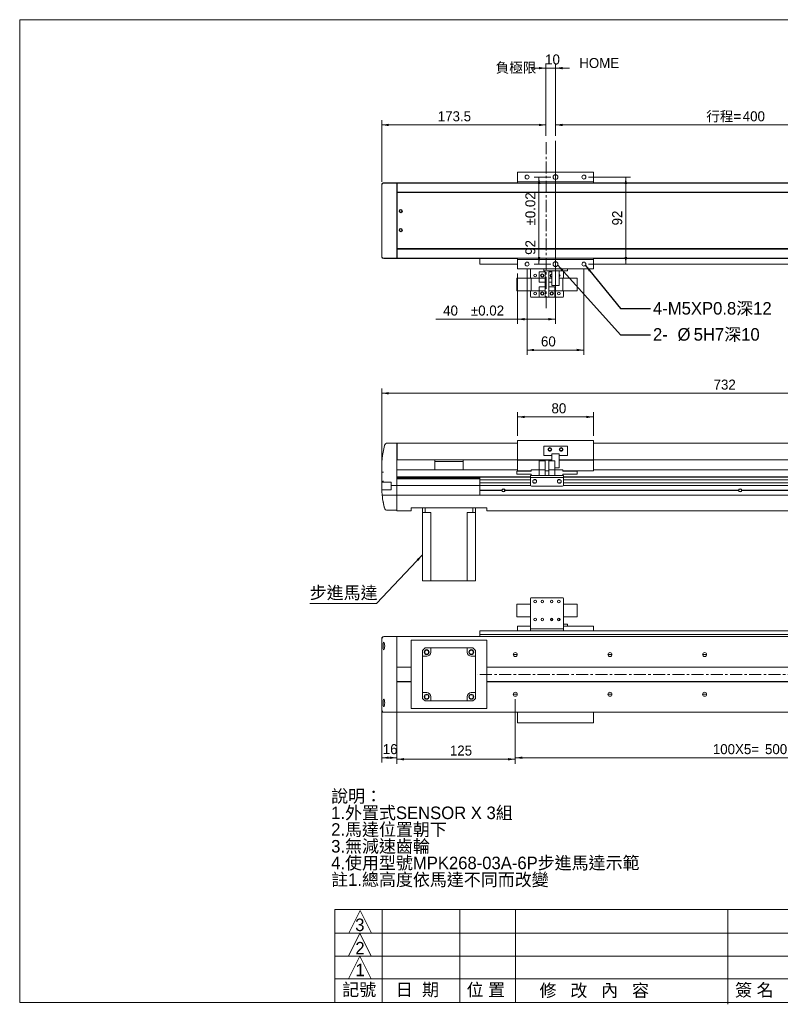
# Model space of a CAD drawing. Header units: millimetres. Extents: x 6 to 1479, y 5 to 1045.
# Tile 1 of 2: x 6 to 809, y 5 to 1045. Entities that reach past the tile are written whole.
import ezdxf

# ---------------------------------------------------------------- set-up
doc = ezdxf.new("R2010")
doc.units = ezdxf.units.MM
doc.linetypes.add('CENTERX2', pattern=[20.32, 12.7, -2.54, 2.54, -2.54])
doc.layers.add('BORDER', color=7, linetype='Continuous', lineweight=0)
doc.styles.add('SLDTEXTSTYLE0', font='swtxt.ttf', dxfattribs={"width": 0.993})
doc.styles.get("Standard").update_dxf_attribs({"font": 'swtxt.ttf'})
doc.dimstyles.new('SLDDIMSTYLE0', dxfattribs={"dimtxt": 10.345171, "dimasz": 7.5, "dimexe": 0, "dimexo": 0.0625, "dimgap": 2.586293, "dimtad": 1, "dimtoh": 1, "dimdec": 3, "dimzin": 12, "dimdsep": 46, "dimtxsty": 'SLDTEXTSTYLE0', "dimsah": 1, "dimcen": 0.09, "dimadec": 0, "dimazin": 0, "dimtfac": 1, "dimtdec": 3, "dimtofl": 0, "dimtmove": 0, "dimatfit": 3, "dimfxl": 0, "dimtolj": 1, "dimtzin": 12, "dimarcsym": 0})
doc.dimstyles.new('SLDDIMSTYLE1', dxfattribs={"dimtxt": 7.5, "dimasz": 7.5, "dimexe": 0, "dimexo": 0.0625, "dimgap": 1.875, "dimtad": 0, "dimtih": 1, "dimtoh": 1, "dimdec": 0, "dimzin": 0, "dimdsep": 46, "dimtxsty": 'Standard', "dimsah": 1, "dimcen": 0.09, "dimadec": 0, "dimazin": 0, "dimtfac": 1, "dimtdec": 0, "dimtofl": 0, "dimtmove": 0, "dimatfit": 3, "dimfxl": 0, "dimtolj": 1, "dimtzin": 0, "dimarcsym": 0})
doc.dimstyles.new('SLDDIMSTYLE2', dxfattribs={"dimtxt": 10.345171, "dimasz": 7.5, "dimexe": 0, "dimexo": 0.0625, "dimgap": 2.586293, "dimtad": 1, "dimtoh": 1, "dimdec": 1, "dimzin": 12, "dimdsep": 46, "dimtxsty": 'SLDTEXTSTYLE0', "dimsah": 1, "dimcen": 0.09, "dimadec": 0, "dimazin": 0, "dimtfac": 1, "dimtdec": 3, "dimtofl": 0, "dimtmove": 0, "dimatfit": 3, "dimfxl": 0, "dimtolj": 1, "dimtzin": 12, "dimarcsym": 0})
doc.dimstyles.new('SLDDIMSTYLE3', dxfattribs={"dimtxt": 10.345171, "dimasz": 7.5, "dimexe": 0, "dimexo": 0.0625, "dimgap": 2.586293, "dimtad": 1, "dimtoh": 1, "dimdec": 3, "dimzin": 12, "dimdsep": 46, "dimtxsty": 'SLDTEXTSTYLE0', "dimsah": 1, "dimcen": 0.09, "dimadec": 0, "dimazin": 0, "dimtol": 1, "dimtp": 0.02, "dimtm": 0.02, "dimtfac": 1, "dimtofl": 0, "dimtmove": 0, "dimatfit": 3, "dimfxl": 0, "dimtolj": 1, "dimarcsym": 0})
doc.dimstyles.new('SLDDIMSTYLE4', dxfattribs={"dimtxt": 10.345171, "dimasz": 7.5, "dimexe": 0, "dimexo": 0.0625, "dimgap": 2.586293, "dimtad": 1, "dimtoh": 1, "dimdec": 0, "dimzin": 12, "dimdsep": 46, "dimtxsty": 'SLDTEXTSTYLE0', "dimsah": 1, "dimcen": 0.09, "dimadec": 0, "dimazin": 0, "dimtfac": 1, "dimtdec": 3, "dimtofl": 0, "dimtmove": 0, "dimatfit": 3, "dimfxl": 0, "dimtolj": 1, "dimtzin": 12, "dimarcsym": 0})

# ---------------------------------------------------------------- blocks, each defined once
blk = doc.blocks.new('*D1')
at = {"layer": 'BORDER'}
for p, q in [((531.9, 605.2), (531.9, 630.2)), ((531.9, 625.2), (611.9, 625.2)), ((611.9, 605.2), (611.9, 630.2))]:
    blk.add_line(p, q, dxfattribs=at)
for points in [[(531.9, 625.2), (539.4, 623.9), (539.4, 626.4)], [(611.9, 625.2), (604.4, 626.4), (604.4, 623.9)]]:
    blk.add_solid(points, dxfattribs=at)
at = {"layer": 'BORDER', "insert": (567.7, 639.6), "char_height": 10.58, "attachment_point": 1, "style": 'SLDTEXTSTYLE0'}
blk.add_mtext('80', dxfattribs=at)
blk = doc.blocks.new('*D2')
at = {"layer": 'BORDER'}
for p, q in [((388.4, 571.9), (388.4, 655.2)), ((1120.4, 571.9), (1120.4, 655.2)), ((1120.4, 650.2), (388.4, 650.2))]:
    blk.add_line(p, q, dxfattribs=at)
for points in [[(388.4, 650.2), (395.9, 648.9), (395.9, 651.4)], [(1120.4, 650.2), (1112.9, 651.4), (1112.9, 648.9)]]:
    blk.add_solid(points, dxfattribs=at)
at = {"layer": 'BORDER', "insert": (738.9, 664.6), "char_height": 10.58, "attachment_point": 1, "style": 'SLDTEXTSTYLE0'}
blk.add_mtext('732', dxfattribs=at)
blk = doc.blocks.new('SW_NOTE_0')
at = {"layer": 'BORDER', "color": 0}
for p, q in [((-70.5, 0), (0, 0)), ((0, 0), (-70.5, 0)), ((-70.5, 0), (0, 0)), ((0, 0), (-70.5, 0)), ((-70.5, 0), (0, 0)), ((0, 0), (-70.5, 0))]:
    blk.add_line(p, q, dxfattribs=at)
at = {"layer": 'BORDER', "color": 0, "insert": (-70.5, 17.9, 4.1), "char_height": 13.23, "attachment_point": 1, "style": 'SLDTEXTSTYLE0'}
blk.add_mtext('步進馬達', dxfattribs=at)
blk = doc.blocks.new('*D4')
at = {"layer": 'BORDER'}
for p, q in [((561.9, 921.8), (561.9, 998.5)), ((571.9, 921.8), (571.9, 998.5)), ((561.9, 993.5), (546.9, 993.5)), ((561.9, 993.5), (571.9, 993.5)), ((571.9, 993.5), (586.9, 993.5))]:
    blk.add_line(p, q, dxfattribs=at)
for points in [[(561.9, 993.5), (554.4, 994.7), (554.4, 992.2)], [(571.9, 993.5), (579.4, 992.2), (579.4, 994.7)]]:
    blk.add_solid(points, dxfattribs=at)
at = {"layer": 'BORDER', "insert": (561, 1007.9), "char_height": 10.58, "attachment_point": 1, "style": 'SLDTEXTSTYLE0'}
blk.add_mtext('10', dxfattribs=at)
blk = doc.blocks.new('*D5')
at = {"layer": 'BORDER'}
for p, q in [((571.9, 921.8), (571.9, 938.5)), ((971.9, 921.8), (971.9, 938.5)), ((571.9, 933.5), (971.9, 933.5))]:
    blk.add_line(p, q, dxfattribs=at)
for points in [[(571.9, 933.5), (579.4, 932.2), (579.4, 934.7)], [(971.9, 933.5), (964.4, 934.7), (964.4, 932.2)]]:
    blk.add_solid(points, dxfattribs=at)
at = {"layer": 'BORDER', "char_height": 10.58, "attachment_point": 1, "style": 'SLDTEXTSTYLE0'}
for s, insert in [('行程=', (731.2, 947.9)), ('400', (769.7, 947.9))]:
    blk.add_mtext(s, dxfattribs=dict(at, insert=insert))
blk = doc.blocks.new('*D6')
at = {"layer": 'BORDER'}
for p, q in [((388.4, 873.5), (388.4, 938.5)), ((561.9, 921.8), (561.9, 938.5)), ((388.4, 933.5), (561.9, 933.5))]:
    blk.add_line(p, q, dxfattribs=at)
for points in [[(388.4, 933.5), (395.9, 932.2), (395.9, 934.7)], [(561.9, 933.5), (554.4, 934.7), (554.4, 932.2)]]:
    blk.add_solid(points, dxfattribs=at)
at = {"layer": 'BORDER', "insert": (447.6, 947.9), "char_height": 10.58, "attachment_point": 1, "style": 'SLDTEXTSTYLE0'}
blk.add_mtext('173.5', dxfattribs=at)
blk = doc.blocks.new('*D8')
at = {"layer": 'BORDER'}
for p, q in [((606.9, 878.5), (651.2, 878.5)), ((646.2, 786.5), (646.2, 878.5)), ((606.9, 786.5), (651.2, 786.5))]:
    blk.add_line(p, q, dxfattribs=at)
for points in [[(646.2, 878.5), (644.9, 871), (647.4, 871)], [(646.2, 786.5), (647.4, 794), (644.9, 794)]]:
    blk.add_solid(points, dxfattribs=at)
at = {"layer": 'BORDER', "insert": (631.8, 827.4), "char_height": 10.58, "attachment_point": 1, "rotation": 90, "style": 'SLDTEXTSTYLE0'}
blk.add_mtext('92', dxfattribs=at)
blk = doc.blocks.new('*D9')
at = {"layer": 'BORDER'}
for p, q in [((541.9, 781.5), (541.9, 690.8)), ((601.9, 781.5), (601.9, 690.8)), ((541.9, 695.8), (601.9, 695.8))]:
    blk.add_line(p, q, dxfattribs=at)
for points in [[(541.9, 695.8), (549.4, 694.6), (549.4, 697.1)], [(601.9, 695.8), (594.4, 697.1), (594.4, 694.6)]]:
    blk.add_solid(points, dxfattribs=at)
at = {"layer": 'BORDER', "insert": (556.6, 710.2), "char_height": 10.58, "attachment_point": 1, "style": 'SLDTEXTSTYLE0'}
blk.add_mtext('60', dxfattribs=at)
blk = doc.blocks.new('*D10')
at = {"layer": 'BORDER'}
for p, q in [((571.9, 781.5), (571.9, 723.4)), ((531.9, 776.5), (531.9, 723.4)), ((531.9, 728.4), (445.4, 728.4)), ((571.9, 728.4), (531.9, 728.4))]:
    blk.add_line(p, q, dxfattribs=at)
for points in [[(531.9, 728.4), (539.4, 727.1), (539.4, 729.6)], [(571.9, 728.4), (564.4, 729.6), (564.4, 727.1)]]:
    blk.add_solid(points, dxfattribs=at)
at = {"layer": 'BORDER', "char_height": 10.58, "attachment_point": 1, "style": 'SLDTEXTSTYLE0'}
for s, insert in [('40', (453.3, 742.8)), ('±0.02', (482.6, 742.8))]:
    blk.add_mtext(s, dxfattribs=dict(at, insert=insert))
blk = doc.blocks.new('*D11')
at = {"layer": 'BORDER'}
for p, q in [((566.9, 878.5), (549.5, 878.5)), ((554.5, 878.5), (554.5, 786.5)), ((566.9, 786.5), (549.5, 786.5))]:
    blk.add_line(p, q, dxfattribs=at)
for points in [[(554.5, 878.5), (553.3, 871), (555.8, 871)], [(554.5, 786.5), (555.8, 794), (553.3, 794)]]:
    blk.add_solid(points, dxfattribs=at)
at = {"layer": 'BORDER', "char_height": 10.58, "attachment_point": 1, "rotation": 90, "style": 'SLDTEXTSTYLE0'}
for s, insert in [('±0.02', (540.1, 827.3)), ('92', (540.1, 796.3))]:
    blk.add_mtext(s, dxfattribs=dict(at, insert=insert))
blk = doc.blocks.new('SW_NOTE_2')
at = {"layer": 'BORDER', "color": 0, "char_height": 13.23, "attachment_point": 1, "style": 'SLDTEXTSTYLE0'}
for s, insert in [('2-', (2.5, 6.9, 73)), ('%%c', (28.4, 6.9, 73)), ('5H7深10', (45.5, 6.9, 73))]:
    blk.add_mtext(s, dxfattribs=dict(at, insert=insert))
blk = doc.blocks.new('*D14')
at = {"layer": 'BORDER'}
for p, q in [((529.4, 327.3), (529.4, 258.8)), ((404.4, 313.9), (404.4, 258.8)), ((404.4, 263.8), (529.4, 263.8))]:
    blk.add_line(p, q, dxfattribs=at)
for points in [[(404.4, 263.8), (411.9, 262.5), (411.9, 265)], [(529.4, 263.8), (521.9, 265), (521.9, 262.5)]]:
    blk.add_solid(points, dxfattribs=at)
at = {"layer": 'BORDER', "insert": (460.4, 278.2), "char_height": 10.58, "attachment_point": 1, "style": 'SLDTEXTSTYLE0'}
blk.add_mtext('125', dxfattribs=at)
blk = doc.blocks.new('*D15')
at = {"layer": 'BORDER'}
for p, q in [((388.4, 316.2), (388.4, 260.3)), ((404.4, 308.3), (404.4, 260.3)), ((404.4, 265.3), (388.4, 265.3))]:
    blk.add_line(p, q, dxfattribs=at)
for points in [[(388.4, 265.3), (395.9, 264.1), (395.9, 266.6)], [(404.4, 265.3), (396.9, 266.6), (396.9, 264.1)]]:
    blk.add_solid(points, dxfattribs=at)
at = {"layer": 'BORDER', "insert": (389.5, 279.7), "char_height": 10.58, "attachment_point": 1, "style": 'SLDTEXTSTYLE0'}
blk.add_mtext('16', dxfattribs=at)
blk = doc.blocks.new('*D16')
at = {"layer": 'BORDER'}
for p, q in [((529.4, 327.3), (529.4, 260.3)), ((1029.4, 327.3), (1029.4, 260.3)), ((1029.4, 265.3), (529.4, 265.3))]:
    blk.add_line(p, q, dxfattribs=at)
for points in [[(529.4, 265.3), (536.9, 264.1), (536.9, 266.6)], [(1029.4, 265.3), (1021.9, 266.6), (1021.9, 264.1)]]:
    blk.add_solid(points, dxfattribs=at)
at = {"layer": 'BORDER', "char_height": 10.58, "attachment_point": 1, "style": 'SLDTEXTSTYLE0'}
for s, insert in [('100X5=', (738.1, 279.7)), ('500', (793.2, 279.7))]:
    blk.add_mtext(s, dxfattribs=dict(at, insert=insert))
blk = doc.blocks.new('SW_NOTE_3')
at = {"layer": 'BORDER', "color": 0, "attachment_point": 1, "style": 'SLDTEXTSTYLE0'}
for s, insert, char_height in [('說明：', (0, 18), 13.23), ('1.外置式SENSOR X 3組', (0, 0.4), 13.229), ('2.馬達位置朝下', (0, -17.2), 13.23), ('3.無減速齒輪', (0, -34.9), 13.23), ('4.使用型號MPK268-03A-6P步進馬達示範', (0, -52.5), 13.229), ('註1.總高度依馬達不同而改變', (0, -70.1), 13.229)]:
    blk.add_mtext(s, dxfattribs=dict(at, insert=insert, char_height=char_height))

msp = doc.modelspace()

# ---------------------------------------------------------------- linework, layer by layer
at = {"color": 7, "linetype": 'Continuous', "lineweight": 15}
for p, q in [((531.9464, 873.4716), (531.9464, 883.4716)), ((531.9464, 883.4716), (611.9464, 883.4716)), ((531.9464, 873.4716), (611.9464, 873.4716)), ((531.9464, 871.9716), (531.9464, 873.4716)), ((611.9464, 873.4716), (611.9464, 883.4716)), ((611.9464, 871.9716), (611.9464, 873.4716)), ((388.3687, 869.9716), (388.3687, 794.9716)), ((390.3687, 871.9716), (393.2303, 871.9716)), ((398.4464, 872.2201), (390.4136, 872.2201)), ((390.5024, 872.4716), (398.4464, 872.4716)), ((393.2303, 871.9716), (404.4464, 871.9716)), ((398.4464, 872.4716), (398.4464, 872.2201)), ((398.4464, 872.4716), (404.4464, 872.4716)), ((404.4464, 872.0086), (404.4464, 872.4716)), ((531.9464, 872.4716), (404.4464, 872.4716)), ((404.4464, 872.0086), (404.4464, 872.4716)), ((404.4464, 871.9716), (404.4464, 872.0086)), ((404.4464, 868.9716), (404.4464, 871.9716)), ((404.6965, 871.3736), (404.4464, 871.3736)), ((404.6965, 871.2223), (404.4464, 871.2223)), ((404.6965, 871.1269), (404.4464, 871.1269)), ((404.6965, 870.9605), (404.4464, 870.9605)), ((404.6965, 870.856), (404.4464, 870.856)), ((404.6965, 870.6745), (404.4464, 870.6745)), ((404.4464, 795.9716), (404.4464, 868.9716)), ((404.6965, 865.3948), (404.4464, 865.3948)), ((404.6965, 864.9715), (404.4464, 864.9715)), ((404.6964, 871.9716), (1104.1964, 871.9716)), ((404.6964, 868.9716), (404.6964, 871.9716)), ((404.6965, 862.4716), (404.6964, 868.9716)), ((1104.4464, 872.4716), (611.9464, 872.4716)), ((404.6965, 862.4716), (404.4464, 862.4716)), ((404.6965, 862.4716), (1104.1964, 862.4716)), ((404.6965, 862.0716), (404.6965, 862.4716)), ((404.6965, 862.0716), (1104.1964, 862.0716)), ((404.6965, 802.8716), (404.6965, 862.0716)), ((404.6965, 847.4716), (404.4464, 847.4716)), ((404.6965, 817.4716), (404.4464, 817.4716)), ((404.4464, 802.4716), (404.6965, 802.4716)), ((404.6964, 795.9716), (404.6965, 802.4716)), ((404.6965, 802.8716), (1104.1964, 802.8716)), ((404.6965, 802.4716), (404.6965, 802.8716)), ((404.6965, 802.4716), (1104.1964, 802.4716)), ((393.2303, 792.9716), (390.3687, 792.9716)), ((390.4136, 792.723), (398.4464, 792.723)), ((390.5024, 792.4715), (398.4464, 792.4715)), ((393.2303, 792.9716), (404.4464, 792.9716)), ((398.4464, 792.4715), (398.4464, 792.723)), ((398.4464, 792.4715), (404.4464, 792.4715)), ((404.6965, 799.9716), (404.4464, 799.9716)), ((404.4464, 799.5483), (404.6965, 799.5483)), ((404.4464, 792.9716), (404.4464, 795.9716)), ((404.6965, 794.2339), (404.4464, 794.2339)), ((404.4464, 794.0548), (404.6965, 794.0548)), ((404.6965, 793.951), (404.4464, 793.951)), ((404.4464, 793.7869), (404.6965, 793.7869)), ((404.6965, 793.6921), (404.4464, 793.6921)), ((404.4464, 793.5432), (404.6965, 793.5432)), ((404.4464, 792.9345), (404.4464, 792.9716)), ((404.4464, 792.4715), (404.4464, 792.9345)), ((404.4464, 792.4715), (404.4464, 792.9345)), ((491.9464, 792.4715), (404.4464, 792.4715)), ((404.6964, 792.9716), (404.6964, 795.9716)), ((404.6964, 792.9716), (1104.1964, 792.9716)), ((531.9464, 792.4715), (491.9464, 792.4715)), ((491.9464, 786.4715), (491.9464, 792.4715)), ((531.9464, 791.4716), (531.9464, 792.9716)), ((531.9464, 791.4716), (611.9464, 791.4716)), ((531.9464, 781.4716), (531.9464, 791.4716)), ((611.9464, 791.4716), (611.9464, 792.9716)), ((1041.9464, 792.4715), (611.9464, 792.4715)), ((611.9464, 781.4716), (611.9464, 791.4716)), ((531.9464, 786.4715), (491.9464, 786.4715)), ((531.9464, 781.4716), (611.9464, 781.4716)), ((545.4464, 781.4716), (545.4464, 771.7215)), ((559.4464, 779.4716), (559.4464, 781.4716)), ((584.4464, 781.4716), (584.4464, 779.4716)), ((1041.9464, 786.4715), (611.9464, 786.4715)), ((531.0714, 771.7215), (531.0714, 758.2215)), ((531.0714, 771.7215), (546.0714, 771.7215)), ((554.8214, 771.7215), (546.0714, 771.7215)), ((546.0714, 771.7215), (546.0714, 758.2215)), ((554.8214, 778.2215), (561.0714, 778.2215)), ((554.8214, 771.7215), (554.8214, 778.2215)), ((554.8214, 771.7215), (561.0714, 771.7215)), ((554.8214, 771.7215), (554.8214, 767.4715)), ((559.9464, 779.4716), (559.4464, 779.4716)), ((559.9464, 779.4716), (583.9464, 779.4716)), ((561.0714, 778.2215), (561.0714, 771.7215)), ((561.0714, 767.4715), (561.0714, 771.7215)), ((567.9464, 778.2215), (564.8214, 778.2215)), ((564.8214, 771.7215), (564.8214, 778.2215)), ((567.9464, 771.7215), (564.8214, 771.7215)), ((564.8214, 771.7215), (564.8214, 767.4715)), ((567.9464, 763.9715), (567.9464, 779.4716)), ((575.9464, 763.9715), (575.9464, 779.4716)), ((575.9464, 771.7215), (579.8214, 771.7215)), ((579.8214, 758.2215), (579.8214, 771.7215)), ((594.8214, 771.7215), (579.8214, 771.7215)), ((580.4464, 779.4716), (580.4464, 771.7215)), ((584.4464, 779.4716), (583.9464, 779.4716)), ((594.8214, 758.2215), (594.8214, 771.7215)), ((554.8214, 767.4715), (561.0714, 767.4715)), ((554.8214, 762.4715), (554.8214, 758.2215)), ((554.8214, 762.4715), (561.0714, 762.4715)), ((561.0714, 767.4715), (561.0714, 762.4715)), ((561.0714, 758.2215), (561.0714, 762.4715)), ((567.9464, 767.4715), (564.8214, 767.4715)), ((564.8214, 762.4715), (564.8214, 767.4715)), ((571.0714, 762.4715), (564.8214, 762.4715)), ((564.8214, 762.4715), (564.8214, 758.2215)), ((575.9464, 763.9715), (567.9464, 763.9715)), ((571.0714, 758.2215), (571.0714, 762.4715)), ((531.0714, 758.2215), (546.0714, 758.2215)), ((545.4464, 758.2215), (545.4464, 752.4716)), ((554.8214, 758.2215), (546.0714, 758.2215)), ((546.4464, 751.4716), (579.4464, 751.4716)), ((554.8214, 758.2215), (561.0714, 758.2215)), ((554.8214, 758.2215), (554.8214, 751.7216)), ((554.8214, 751.7216), (561.0714, 751.7216)), ((561.0714, 758.2215), (561.0714, 751.7216)), ((571.0714, 758.2215), (564.8214, 758.2215)), ((564.8214, 751.7216), (564.8214, 758.2215)), ((571.0714, 751.7216), (564.8214, 751.7216)), ((571.0714, 758.2215), (579.8214, 758.2215)), ((571.0714, 758.2215), (571.0714, 751.7216)), ((594.8214, 758.2215), (579.8214, 758.2215)), ((580.4464, 758.2215), (580.4464, 752.4716)), ((393.483, 597.3626), (404.4464, 597.3626)), ((404.4464, 594.3626), (404.4464, 597.3626)), ((404.6965, 595.3626), (404.4464, 595.3626)), ((404.4464, 557.798), (404.4464, 594.3626)), ((404.6964, 597.5626), (531.9464, 597.5626)), ((404.6964, 594.5626), (404.6964, 597.5626)), ((404.6964, 580.3626), (404.6964, 594.5626)), ((531.9464, 600.1626), (611.9464, 600.1626)), ((531.9464, 579.9126), (531.9464, 600.1626)), ((559.4464, 593.8594), (559.4464, 584.8594)), ((559.9464, 594.3594), (583.9464, 594.3594)), ((584.4464, 593.8594), (584.4464, 584.8594)), ((611.9464, 579.9126), (611.9464, 600.1626)), ((611.9464, 597.5626), (1104.1964, 597.5626)), ((404.4464, 589.8626), (404.6965, 589.8626)), ((559.9464, 584.3594), (567.9464, 584.3594)), ((575.9464, 586.3594), (567.9464, 586.3594)), ((567.9464, 586.3594), (567.9464, 578.6626)), ((575.9464, 571.3594), (575.9464, 586.3594)), ((575.9464, 584.3594), (583.9464, 584.3594)), ((404.6964, 579.7626), (404.6964, 580.3626)), ((404.6964, 579.7626), (531.9464, 579.7626)), ((444.4464, 579.7626), (444.4464, 578.1626)), ((444.4464, 578.1626), (474.4464, 578.1626)), ((474.4464, 578.1626), (444.4464, 578.1626)), ((444.4464, 578.1626), (444.4464, 569.1626)), ((474.4464, 579.7626), (474.4464, 578.1626)), ((474.4464, 569.1626), (474.4464, 578.1626)), ((531.9464, 579.9126), (567.9464, 579.9126)), ((531.9464, 579.4126), (531.9464, 579.9126)), ((531.9464, 579.4126), (567.9464, 579.4126)), ((531.9464, 575.8594), (531.9464, 579.4126)), ((531.9464, 568.3594), (531.9464, 575.8594)), ((554.8214, 569.3626), (554.8214, 578.6626)), ((554.8214, 578.6626), (561.0714, 578.6626)), ((561.0714, 578.6626), (561.0714, 569.3626)), ((561.0714, 578.6626), (561.0714, 569.3626)), ((571.0714, 578.6626), (564.8214, 578.6626)), ((564.8214, 569.3626), (564.8214, 578.6626)), ((564.8214, 578.6626), (564.8214, 569.3626)), ((571.0714, 578.6626), (571.0714, 569.3626)), ((575.9464, 579.9126), (611.9464, 579.9126)), ((575.9464, 579.4126), (611.9464, 579.4126)), ((611.9464, 579.4126), (611.9464, 579.9126)), ((611.9464, 579.7626), (1104.1964, 579.7626)), ((611.9464, 575.8594), (611.9464, 579.4126)), ((611.9464, 568.3594), (611.9464, 575.8594)), ((388.4464, 557.798), (388.4464, 566.9126)), ((404.4464, 569.1626), (531.9464, 569.1626)), ((545.4464, 561.8461), (404.4464, 561.8461)), ((545.4464, 561.6626), (491.9464, 561.6626)), ((491.9464, 558.8626), (491.9464, 561.6626)), ((531.0714, 564.908), (531.0714, 567.7512)), ((531.0714, 567.7512), (546.0714, 567.7512)), ((531.0714, 564.908), (546.0714, 564.908)), ((531.9464, 568.3594), (546.0714, 568.3594)), ((545.4464, 561.1626), (545.4464, 563.1626)), ((545.4464, 563.1626), (546.4464, 563.1626)), ((546.0714, 567.7512), (546.0714, 569.3626)), ((554.8214, 569.3626), (546.0714, 569.3626)), ((546.0714, 563.1626), (546.0714, 564.908)), ((546.4464, 563.1626), (579.4464, 563.1626)), ((554.8214, 569.3626), (561.0714, 569.3626)), ((554.8214, 563.1626), (554.8214, 569.3626)), ((561.0714, 563.1626), (561.0714, 569.3626)), ((561.0714, 568.3594), (564.8214, 568.3594)), ((571.0714, 569.3626), (564.8214, 569.3626)), ((564.8214, 569.3626), (564.8214, 563.1626)), ((575.9464, 571.3594), (571.0714, 571.3594)), ((571.0714, 563.1626), (571.0714, 569.3626)), ((571.0714, 569.3626), (579.8214, 569.3626)), ((579.4464, 563.1626), (580.4464, 563.1626)), ((579.8214, 567.7512), (579.8214, 569.3626)), ((579.8214, 568.3594), (611.9464, 568.3594)), ((594.8214, 567.7512), (579.8214, 567.7512)), ((594.8214, 564.908), (579.8214, 564.908)), ((579.8214, 563.1626), (579.8214, 564.908)), ((580.4464, 563.1626), (580.4464, 561.1626)), ((953.4464, 561.8461), (580.4464, 561.8461)), ((953.4464, 561.6626), (580.4464, 561.6626)), ((594.8214, 567.7512), (594.8214, 564.908)), ((611.9464, 569.1626), (964.0714, 569.1626)), ((390.4136, 556.1626), (388.421, 556.1626)), ((388.4464, 557.0318), (388.4464, 557.798)), ((388.4464, 556.9126), (388.4464, 557.0318)), ((390.4136, 556.1626), (398.4464, 556.1626)), ((398.4464, 552.6626), (398.4464, 556.1626)), ((398.4464, 552.6626), (398.4464, 548.1626)), ((398.4464, 552.6626), (404.4464, 552.6626)), ((404.4464, 561.3813), (491.9464, 561.3813)), ((491.9464, 561.0984), (404.4464, 561.0984)), ((404.4464, 560.6284), (491.9464, 560.6284)), ((491.9464, 560.3421), (404.4464, 560.3421)), ((404.4464, 559.8673), (491.9464, 559.8673)), ((404.4464, 557.4149), (404.4464, 557.798)), ((404.4464, 552.6626), (404.4464, 557.4149)), ((404.4464, 552.6626), (404.4464, 557.4149)), ((404.4464, 542.6626), (404.4464, 552.6626)), ((491.9464, 552.6626), (404.4464, 552.6626)), ((404.4464, 542.6626), (404.4464, 552.6626)), ((545.4464, 558.8626), (491.9464, 558.8626)), ((491.9464, 555.4626), (491.9464, 558.8626)), ((491.9464, 552.6626), (491.9464, 555.4626)), ((545.4464, 555.4626), (491.9464, 555.4626)), ((545.5804, 552.6626), (491.9464, 552.6626)), ((491.9464, 547.9626), (491.9464, 552.6626)), ((546.4464, 561.1626), (545.4464, 561.1626)), ((545.4464, 560.1626), (545.4464, 561.1626)), ((545.4464, 560.1626), (545.4464, 553.1626)), ((546.4464, 561.1626), (579.4464, 561.1626)), ((546.4464, 552.1626), (579.4464, 552.1626)), ((551, 558.8626), (548.8928, 558.8626)), ((551, 555.4626), (548.8928, 555.4626)), ((577, 558.8626), (574.8929, 558.8626)), ((577, 555.4626), (574.8929, 555.4626)), ((580.4464, 561.1626), (579.4464, 561.1626)), ((953.5804, 552.6626), (580.3124, 552.6626)), ((580.4464, 561.1626), (580.4464, 560.1626)), ((580.4464, 560.1626), (580.4464, 553.1626)), ((953.4464, 558.8626), (580.4464, 558.8626)), ((953.4464, 555.4626), (580.4464, 555.4626)), ((388.4998, 548.1626), (390.5024, 548.1626)), ((390.5024, 548.1626), (398.4464, 548.1626)), ((390.938, 542.6626), (390.9377, 542.6625)), ((390.938, 542.6626), (404.4464, 542.6626)), ((404.4464, 527.442), (404.4464, 542.6626)), ((404.4464, 526.8985), (404.4464, 542.6626)), ((491.9464, 542.6626), (404.4464, 542.6626)), ((515.2223, 547.9626), (491.9464, 547.9626)), ((491.9464, 547.6626), (491.9464, 547.9626)), ((515.1964, 547.6626), (491.9464, 547.6626)), ((491.9464, 547.3626), (491.9464, 547.6626)), ((515.2223, 547.3626), (491.9464, 547.3626)), ((491.9464, 542.6626), (491.9464, 547.3626)), ((1041.9464, 542.6626), (491.9464, 542.6626)), ((765.2223, 547.9626), (518.6705, 547.9626)), ((765.2223, 547.3626), (518.6705, 547.3626)), ((765.1964, 547.6626), (518.6964, 547.6626)), ((1015.2223, 547.9626), (768.6705, 547.9626)), ((1015.2223, 547.3626), (768.6705, 547.3626)), ((1015.1964, 547.6626), (768.6964, 547.6626)), ((393.4834, 526.6626), (404.4464, 526.6626)), ((404.4464, 526.1626), (404.4464, 526.8985)), ((419.4464, 526.1626), (404.4464, 526.1626)), ((419.4464, 529.1626), (499.4464, 529.1626)), ((419.4464, 529.1626), (419.4464, 526.8985)), ((419.4464, 526.8985), (419.4464, 526.1626)), ((431.4464, 524.1626), (431.4464, 529.1626)), ((431.4464, 524.1626), (434.1272, 524.1626)), ((431.4464, 524.1626), (431.4464, 452.1626)), ((434.1272, 529.1626), (434.1272, 524.1626)), ((440.3064, 524.1626), (434.1272, 524.1626)), ((440.3064, 524.1626), (440.3064, 452.1626)), ((478.5864, 524.1626), (478.5864, 452.1626)), ((484.7656, 524.1626), (478.5864, 524.1626)), ((484.7656, 524.1626), (484.7656, 529.1626)), ((487.4464, 524.1626), (484.7656, 524.1626)), ((487.4464, 529.1626), (487.4464, 524.1626)), ((487.4464, 524.1626), (487.4464, 452.1626)), ((499.4464, 526.8985), (499.4464, 529.1626)), ((499.4464, 526.1626), (499.4464, 526.8985)), ((1104.4464, 526.1626), (499.4464, 526.1626)), ((431.4464, 452.1626), (435.8764, 452.1626)), ((435.8764, 452.1626), (440.3064, 452.1626)), ((440.3064, 452.1626), (478.5864, 452.1626)), ((478.5864, 452.1626), (483.0164, 452.1626)), ((483.0164, 452.1626), (487.4464, 452.1626)), ((531.0714, 427.5625), (531.0714, 414.0625)), ((531.0714, 427.5625), (545.4464, 427.5625)), ((545.4464, 433.3125), (545.4464, 402.3125)), ((546.4464, 434.3125), (579.4464, 434.3125)), ((580.4464, 433.3125), (580.4464, 402.3125)), ((594.8214, 427.5625), (580.4464, 427.5625)), ((594.8214, 414.0625), (594.8214, 427.5625)), ((531.0714, 414.0625), (545.4464, 414.0625)), ((567.9464, 412.6125), (567.9464, 410.0125)), ((575.9464, 412.5125), (575.9464, 410.1125)), ((594.8214, 414.0625), (580.4464, 414.0625)), ((580.4464, 406.3125), (583.9464, 406.3125)), ((583.9464, 406.3125), (584.4464, 406.3125)), ((584.4464, 406.3125), (584.4464, 404.3125)), ((545.5804, 399.3125), (491.9464, 399.3125)), ((491.9464, 395.3125), (491.9464, 399.3125)), ((1041.9464, 395.3125), (491.9464, 395.3125)), ((491.9464, 393.3125), (491.9464, 395.3125)), ((531.9464, 404.3125), (545.4464, 404.3125)), ((531.9464, 399.3125), (531.9464, 404.3125)), ((545.4464, 401.3125), (545.4464, 402.3125)), ((545.4464, 399.3125), (545.4464, 401.3125)), ((545.4464, 401.3125), (546.4464, 401.3125)), ((546.4464, 399.3125), (545.5804, 399.3125)), ((546.4464, 401.3125), (579.4464, 401.3125)), ((546.4464, 399.3125), (579.4464, 399.3125)), ((579.4464, 401.3125), (580.4464, 401.3125)), ((580.3124, 399.3125), (579.4464, 399.3125)), ((953.5804, 399.3125), (580.3124, 399.3125)), ((580.4464, 404.3125), (611.9464, 404.3125)), ((580.4464, 402.3125), (580.4464, 401.3125)), ((580.4464, 401.3125), (580.4464, 399.3125)), ((611.9464, 399.3125), (611.9464, 404.3125)), ((388.3687, 390.8125), (388.3687, 315.8125)), ((388.3755, 385.4476), (388.3755, 321.1712)), ((388.421, 389.3125), (388.421, 391.0483)), ((388.4998, 391.3125), (388.4998, 389.3125)), ((390.938, 393.3125), (390.9377, 393.3125)), ((390.938, 393.3125), (404.4464, 393.3125)), ((404.4464, 388.117), (404.4464, 393.3125)), ((1104.4464, 393.3125), (404.4464, 393.3125)), ((404.4464, 387.6861), (404.4464, 393.3125)), ((404.4464, 386.1362), (404.4464, 387.6861)), ((404.4464, 361.1125), (404.4464, 386.1362)), ((419.4464, 389.3306), (499.4464, 389.3306)), ((419.4464, 389.3306), (419.4464, 387.6861)), ((419.4464, 387.6861), (419.4464, 386.1362)), ((419.4464, 386.1362), (419.4464, 361.1125)), ((1041.9464, 393.3125), (491.9464, 393.3125)), ((499.4464, 387.6861), (499.4464, 389.3306)), ((499.4464, 386.1362), (499.4464, 387.6861)), ((499.4464, 361.1125), (499.4464, 386.1362)), ((391.5468, 383.3627), (391.5468, 383.2623)), ((431.4464, 378.6317), (431.4464, 372.4525)), ((440.3064, 381.3125), (434.1272, 381.3125)), ((440.3064, 376.8825), (440.3064, 381.3125)), ((440.3064, 381.3125), (478.5864, 381.3125)), ((478.5864, 381.3125), (478.5864, 376.8825)), ((484.7656, 381.3125), (478.5864, 381.3125)), ((487.4464, 372.4525), (487.4464, 378.6317)), ((527.3464, 374.3125), (531.5464, 374.3125)), ((627.3464, 374.3125), (631.5464, 374.3125)), ((727.3464, 374.3125), (731.5464, 374.3125)), ((431.4464, 372.4525), (435.8764, 372.4525)), ((431.4464, 334.1725), (431.4464, 372.4525)), ((483.0164, 372.4525), (487.4464, 372.4525)), ((487.4464, 372.4525), (487.4464, 334.1725)), ((419.4464, 361.1125), (404.4464, 361.1125)), ((404.4464, 361.1125), (404.4464, 360.8125)), ((419.4464, 360.8125), (404.4464, 360.8125)), ((404.4464, 360.8125), (404.4464, 345.8125)), ((419.4464, 360.8125), (419.4464, 361.1125)), ((419.4464, 345.8125), (419.4464, 360.8125)), ((1104.4464, 361.1125), (499.4464, 361.1125)), ((499.4464, 361.1125), (499.4464, 360.8125)), ((1104.4464, 360.8125), (499.4464, 360.8125)), ((499.4464, 360.8125), (499.4464, 345.8125)), ((419.4464, 345.8125), (404.4464, 345.8125)), ((404.4464, 345.8125), (404.4464, 345.5125)), ((419.4464, 345.5125), (404.4464, 345.5125)), ((404.4464, 320.4887), (404.4464, 345.5125)), ((419.4464, 345.5125), (419.4464, 345.8125)), ((419.4464, 345.5125), (419.4464, 320.4887)), ((1104.4464, 345.8125), (499.4464, 345.8125)), ((499.4464, 345.8125), (499.4464, 345.5125)), ((1104.4464, 345.5125), (499.4464, 345.5125)), ((499.4464, 320.4887), (499.4464, 345.5125)), ((435.8764, 334.1725), (431.4464, 334.1725)), ((431.4464, 334.1725), (431.4464, 327.9933)), ((487.4464, 334.1725), (483.0164, 334.1725)), ((487.4464, 327.9933), (487.4464, 334.1725)), ((391.5468, 323.3627), (391.5468, 323.2623)), ((434.1272, 325.3125), (440.3064, 325.3125)), ((440.3064, 325.3125), (440.3064, 329.7425)), ((478.5864, 325.3125), (440.3064, 325.3125)), ((478.5864, 329.7425), (478.5864, 325.3125)), ((478.5864, 325.3125), (484.7656, 325.3125)), ((527.3464, 332.3125), (531.5464, 332.3125)), ((627.3464, 332.3125), (631.5464, 332.3125)), ((727.3464, 332.3125), (731.5464, 332.3125)), ((388.421, 315.5767), (388.421, 317.3125)), ((388.4998, 317.3125), (388.4998, 315.3125)), ((390.9377, 313.3125), (390.938, 313.3125)), ((390.938, 313.3125), (404.4464, 313.3125)), ((404.4464, 318.9388), (404.4464, 320.4887)), ((404.4464, 313.3125), (404.4464, 318.9388)), ((404.4464, 313.3125), (404.4464, 318.508)), ((1104.4464, 313.3125), (404.4464, 313.3125)), ((419.4464, 320.4887), (419.4464, 318.9388)), ((419.4464, 318.9388), (419.4464, 317.2944)), ((499.4464, 317.2944), (419.4464, 317.2944)), ((499.4464, 318.9388), (499.4464, 320.4887)), ((499.4464, 317.2944), (499.4464, 318.9388)), ((531.9464, 312.3061), (531.9464, 313.3125)), ((531.9464, 302.3125), (531.9464, 312.3061)), ((611.9464, 312.3061), (611.9464, 313.3125)), ((611.9464, 302.3125), (611.9464, 312.3061)), ((531.9464, 302.3125), (611.9464, 302.3125))]:
    msp.add_line(p, q, dxfattribs=at)
at = {"color": 7, "linetype": 'Continuous', "lineweight": 15, "flags": 128}
for points in [[(390.4464, 566.9522), (390.4016, 566.9513), (390.007, 566.9434), (389.386, 566.9311), (388.8845, 566.9212), (388.5592, 566.9148), (388.4464, 566.9126)], [(388.421, 556.1626), (388.4228, 556.2217), (388.4464, 556.9126), (388.4465, 556.9138)], [(390.9377, 542.6625), (390.2795, 542.5918), (389.6955, 542.5292), (389.2516, 542.4818), (388.9978, 542.455), (388.9627, 542.4514), (388.9493, 542.4501)], [(388.4998, 389.3125), (388.4985, 388.85), (388.4805, 387.5624), (388.4477, 386.4715), (388.412, 385.6996), (388.3854, 385.335), (388.3755, 385.419), (388.3824, 385.9415), (388.3989, 386.8436), (388.4148, 388.0245), (388.421, 389.3125)], [(388.5746, 391.7518), (388.4739, 391.5101), (388.421, 391.0483)], [(391.5468, 383.2623), (391.5465, 383.1941), (391.4823, 381.9152), (391.3202, 380.79), (391.0811, 379.9204), (390.7944, 379.4098), (390.602, 379.3125), (390.3239, 379.544), (390.0923, 380.2177), (389.9292, 381.247), (389.8429, 382.4985), (389.8342, 383.8281), (389.9014, 385.0931), (390.0415, 386.1621), (390.2482, 386.9227), (390.5095, 387.2886), (390.8034, 387.2059), (391.0956, 386.6658), (391.3416, 385.7253), (391.4996, 384.5131), (391.5468, 383.3627)], [(391.5468, 323.2623), (391.5465, 323.1941), (391.4823, 321.9152), (391.3202, 320.79), (391.0811, 319.9204), (390.7944, 319.4098), (390.602, 319.3125), (390.3239, 319.544), (390.0923, 320.2177), (389.9292, 321.247), (389.8429, 322.4985), (389.8342, 323.8281), (389.9014, 325.0931), (390.0415, 326.1621), (390.2482, 326.9227), (390.5095, 327.2886), (390.8034, 327.2059), (391.0956, 326.6658), (391.3416, 325.7253), (391.4996, 324.5131), (391.5468, 323.3627)], [(388.421, 317.3125), (388.4144, 318.6362), (388.3984, 319.8107), (388.3819, 320.7039), (388.3756, 321.2148), (388.3859, 321.2857), (388.4129, 320.9095), (388.4487, 320.1279), (388.4812, 319.0282), (388.4987, 317.7351), (388.4998, 317.3125)], [(388.421, 315.5767), (388.535, 314.9043), (388.5475, 314.8819)]]:
    msp.add_lwpolyline(points, dxfattribs=at)
at = {"color": 7, "linetype": 'Continuous', "lineweight": 15}
for centre, radius in [((541.9464, 878.4716), 2.1), ((571.9464, 878.4716), 2.5), ((601.9464, 878.4716), 2.1), ((408.4464, 842.4716), 1.75), ((408.4464, 842.4716), 1.3), ((408.4464, 822.4716), 1.75), ((408.4464, 822.4716), 1.3), ((541.9464, 786.4715), 2.1), ((571.9464, 786.4715), 2.5), ((601.9464, 786.4715), 2.1), ((550.4464, 774.4716), 1.3), ((557.9464, 774.4716), 1.75), ((557.9464, 774.4716), 1.3), ((550.4464, 755.4716), 1.3), ((557.9464, 755.4716), 1.75), ((557.9464, 755.4716), 1.3), ((567.9464, 755.4716), 1.75), ((567.9464, 755.4716), 1.3), ((575.4464, 755.4716), 1.3), ((565.9464, 590.8594), 2), ((577.9464, 590.8594), 2), ((565.9464, 590.8594), 1.3), ((577.9464, 590.8594), 1.3), ((549.9464, 557.1626), 2), ((575.9464, 557.1626), 2), ((516.9464, 547.6626), 1.3), ((766.9464, 547.6626), 1.3), ((550.4464, 430.3125), 1.3), ((557.9464, 430.3125), 1.3), ((567.9464, 430.3125), 1.3), ((575.4464, 430.3125), 1.3), ((550.4464, 411.3125), 1.3), ((557.9464, 411.3125), 1.3), ((567.9464, 411.3125), 1.3), ((575.4464, 411.3125), 1.3), ((435.8764, 376.8825), 2.6), ((435.8764, 376.8825), 2.1), ((483.0164, 376.8825), 2.6), ((483.0164, 376.8825), 2.1), ((529.4464, 374.3125), 2.1), ((629.4464, 374.3125), 2.1), ((729.4464, 374.3125), 2.1), ((529.4464, 332.3125), 2.1), ((629.4464, 332.3125), 2.1), ((729.4464, 332.3125), 2.1), ((435.8764, 329.7425), 2.6), ((435.8764, 329.7425), 2.1), ((483.0164, 329.7425), 2.6), ((483.0164, 329.7425), 2.1)]:
    msp.add_circle(centre, radius, dxfattribs=at)
for centre, radius, start, end in [((390.3687, 869.9716), 2, 90, 180), ((390.3469, 870.3454), 1.876, 87.9601387, 169.3327663), ((390.4356, 870.5525), 1.9202, 88.0069594, 169.5078018), ((390.3687, 794.9716), 2, 180, 270), ((390.4238, 794.7257), 2.0028, 179.7132023, 269.7097716), ((390.4345, 794.3586), 1.8883, 189.9509422, 272.0601009), ((567.9464, 774.4716), 1.75, 90, 270), ((567.9464, 774.4716), 1.3, 90, 180), ((567.9464, 774.4716), 1.3, 180, 270), ((575.4464, 774.4716), 1.3, 292.6198649, 67.3801351), ((546.4464, 752.4716), 1, 180, 270), ((579.4464, 752.4716), 1, 270, 0), ((488.3687, 570.8534), 100, 166.1199711, 182.2585038), ((488.0391, 570.937), 99.6599, 165.5161124, 166.1212019), ((393.483, 595.3626), 2, 90, 165.5169398), ((559.9464, 593.8594), 0.5, 90, 180), ((583.9464, 593.8594), 0.5, 0, 90), ((559.9464, 584.8594), 0.5, 180, 270), ((583.9464, 584.8594), 0.5, 270, 0), ((488.4618, 553.1475), 100.0862, 178.2737481, 182.8549041), ((390.011, 553.6611), 3.6094, 83.0709731, 115.6865603), ((546.4464, 553.1626), 1, 180, 270), ((579.4464, 553.1626), 1, 270, 0), ((488.3755, 553.1471), 100, 182.857136, 186.1406899), ((488.3936, 553.1504), 100.0184, 186.1414322, 194.4674075), ((516.9464, 547.6626), 1.75, 170.1291104, 180), ((516.9464, 547.6626), 1.75, 180, 189.8708896), ((516.9464, 547.6626), 1.75, 9.8708896, 170.1291104), ((516.9464, 547.6626), 1.75, 189.8708896, 350.1291104), ((516.9464, 547.6626), 1.75, 0, 9.8708896), ((516.9464, 547.6626), 1.75, 350.1291104, 0), ((766.9464, 547.6626), 1.75, 170.1291104, 180), ((766.9464, 547.6626), 1.75, 180, 189.8708896), ((766.9464, 547.6626), 1.75, 9.8708896, 170.1291104), ((766.9464, 547.6626), 1.75, 189.8708896, 350.1291104), ((766.9464, 547.6626), 1.75, 0, 9.8708896), ((766.9464, 547.6626), 1.75, 350.1291104, 0), ((488.3434, 553.14), 99.9671, 189.8086444, 194.4688171), ((393.4834, 528.6626), 2, 194.4681994, 270), ((546.4464, 433.3125), 1, 90, 180), ((579.4464, 433.3125), 1, 0, 90), ((390.5013, 391.311), 2.0015, 89.9692593, 179.956404), ((390.9449, 391.3169), 1.9956, 90.2072242, 180.1257508), ((459.4464, 353.3125), 37.75, 132.1217016, 137.8782984), ((435.8764, 376.8825), 4.43, 270, 0), ((483.0164, 376.8825), 4.43, 180, 270), ((459.4464, 353.3125), 37.75, 42.1217016, 47.8782984), ((435.8764, 329.7425), 4.43, 0, 90), ((483.0164, 329.7425), 4.43, 90, 180), ((459.4464, 353.3125), 37.75, 222.1217016, 227.8782984), ((459.4464, 353.3125), 37.75, 312.1217016, 317.8782984), ((390.501, 315.3137), 2.0012, 180.0335652, 270.0406648), ((390.9449, 315.3081), 1.9956, 179.8741177, 269.7928006)]:
    msp.add_arc(centre, radius, start, end, dxfattribs=at)
at = {"layer": 'BORDER', "color": 7}
for p, q in [((1478.802, 1044.5946), (6.0487, 1044.5946)), ((6.0487, 1044.5946), (6.0487, 6.8828)), ((338.9657, 104.9968), (878.9657, 104.9968)), ((365.5366, 104.0538), (353.5081, 79.9968)), ((377.5651, 79.9968), (365.5366, 104.0538)), ((753.9657, 104.9968), (753.9657, 4.9968)), ((338.9657, 79.9968), (878.9657, 79.9968)), ((365.2897, 79.9968), (353.2612, 55.9398)), ((353.5081, 79.9968), (377.5651, 79.9968)), ((377.3182, 55.9398), (365.2897, 79.9968)), ((338.9657, 55.9398), (878.9657, 55.9398)), ((365.2897, 55.9398), (353.2612, 31.8828)), ((353.2612, 55.9398), (377.3182, 55.9398)), ((377.3182, 31.8828), (365.2897, 55.9398)), ((338.9657, 31.8828), (878.9657, 31.8828)), ((353.2612, 31.8828), (377.3182, 31.8828)), ((6.0487, 6.8828), (1478.802, 6.8828))]:
    msp.add_line(p, q, dxfattribs=at)
at = {"layer": 'BORDER', "linetype": 'CENTERX2'}
msp.add_line((561.9464, 739.9418), (561.9464, 916.8189), dxfattribs=at)
at = {"layer": 'BORDER'}
for p, q in [((571.9464, 739.9418), (571.9464, 916.8189)), ((338.9657, 104.9968), (338.9657, 6.8828)), ((388.9657, 104.9968), (388.9657, 6.8828)), ((470.7897, 104.9968), (470.7897, 6.8828)), ((529.8209, 104.9968), (529.8209, 6.8828))]:
    msp.add_line(p, q, dxfattribs=at)
at = {"layer": 'BORDER', "linetype": 'CENTERX2', "lineweight": 0}
msp.add_line((1114.4464, 353.3125), (489.4464, 353.3125), dxfattribs=at)

# ---------------------------------------------------------------- block references
at = {"layer": 'BORDER'}
for name, p in [('SW_NOTE_2', (672.4071, 712.0177)), ('SW_NOTE_0', (382.8611, 428.3464)), ('SW_NOTE_3', (335.0213, 213.3916))]:
    msp.add_blockref(name, p, dxfattribs=at)

# ---------------------------------------------------------------- texts
at = {"layer": 'BORDER', "attachment_point": 1, "style": 'SLDTEXTSTYLE0'}
for s, insert, char_height in [('負極限', (508.6593, 999.2282), 10.58333), ('HOME', (597.0157, 1004.1446), 10.58333), ('4-M5XP0.8深12', (674.9259, 746.4589, 73), 13.229167), ('3', (360.4042, 95.5295), 13.2292), ('2', (360.5643, 70.8708), 13.2292), ('1', (360.7501, 47.9353), 13.2292), ('記號', (346.7228, 27.0962), 13.22917), ('日  期', (403.2726, 27.0962), 13.22917), ('位 置', (477.9683, 26.9306), 13.22917), ('修   改   內   容', (555.0829, 26.2092), 13.229167), ('簽 名', (761.6253, 26.6809), 13.22917)]:
    msp.add_mtext(s, dxfattribs=dict(at, insert=insert, char_height=char_height))

# ---------------------------------------------------------------- dimensions: what is measured, and where the dimension line sits
at = {"layer": 'BORDER'}
for base, p1, p2, dimstyle, picture, middle in [((571.9464, 993.4716), (561.9464, 916.8189), (571.9464, 916.8189), 'SLDDIMSTYLE0', '*D4', (568.7906, 993.4716)), ((561.9464, 933.4716), (388.421, 868.4716), (561.9464, 916.8189), 'SLDDIMSTYLE2', '*D6', (468.2651, 933.4716)), ((531.9464, 728.3862), (571.9464, 786.4715), (531.9464, 781.4716), 'SLDDIMSTYLE3', '*D10', (488.6278, 728.3862)), ((601.9464, 695.803), (541.9464, 786.4715), (601.9464, 786.4715), 'SLDDIMSTYLE0', '*D9', (566.0629, 695.803)), ((388.4464, 650.1626), (1120.4464, 566.9126), (388.4464, 566.9126), 'SLDDIMSTYLE0', '*D2', (754.4464, 650.1626)), ((611.9464, 625.1924), (531.9464, 600.1626), (611.9464, 600.1626), 'SLDDIMSTYLE0', '*D1', (577.185, 625.1924)), ((529.4464, 263.7547), (404.4464, 318.9388), (529.4464, 332.3125), 'SLDDIMSTYLE0', '*D14', (474.201, 263.7547)), ((388.3755, 265.3046), (404.4464, 313.3125), (388.3755, 321.1894), 'SLDDIMSTYLE4', '*D15', (398.1095, 265.3046))]:
    dim = msp.add_linear_dim(base=base, p1=p1, p2=p2, dimstyle=dimstyle, dxfattribs=at)
    dim.commit()
    dim.dimension.update_dxf_attribs({"geometry": picture, "text_midpoint": middle, "dimtype": 160})
for base, p1, p2, text, picture, middle in [((971.9464, 933.4716), (571.9464, 916.8189), (971.9464, 916.8189), '行程=<>', '*D5', (764.2533, 933.4716)), ((529.4464, 265.3046), (1029.4464, 332.3125), (529.4464, 332.3125), '100X5=<>', '*D16', (779.4464, 265.3046))]:
    dim = msp.add_linear_dim(base=base, p1=p1, p2=p2, text=text, dimstyle='SLDDIMSTYLE0', dxfattribs=at)
    dim.commit()
    dim.dimension.update_dxf_attribs({"geometry": picture, "text_midpoint": middle, "dimtype": 160})
for base, p1, p2, dimstyle, picture, middle in [((554.5242, 786.4715), (571.9464, 878.4716), (571.9464, 786.4715), 'SLDDIMSTYLE3', '*D11', (554.5242, 832.4716)), ((646.19, 878.4716), (601.9464, 786.4715), (601.9464, 878.4716), 'SLDDIMSTYLE0', '*D8', (646.19, 837.784))]:
    dim = msp.add_linear_dim(base=base, p1=p1, p2=p2, angle=90, dimstyle=dimstyle, dxfattribs=at)
    dim.commit()
    dim.dimension.update_dxf_attribs({"geometry": picture, "text_midpoint": middle, "dimtype": 160})

# ---------------------------------------------------------------- leaders
for points in [[(574.2676, 785.543), (640.6571, 712.0177), (672.4071, 712.0177)], [(603.5694, 785.1389), (640.6571, 739.5825), (672.4071, 739.5825)], [(431.4464, 479.5682), (382.8611, 428.3464)]]:
    msp.add_leader(points, dimstyle='SLDDIMSTYLE1', dxfattribs=at)

doc.saveas('drawing.dxf')
